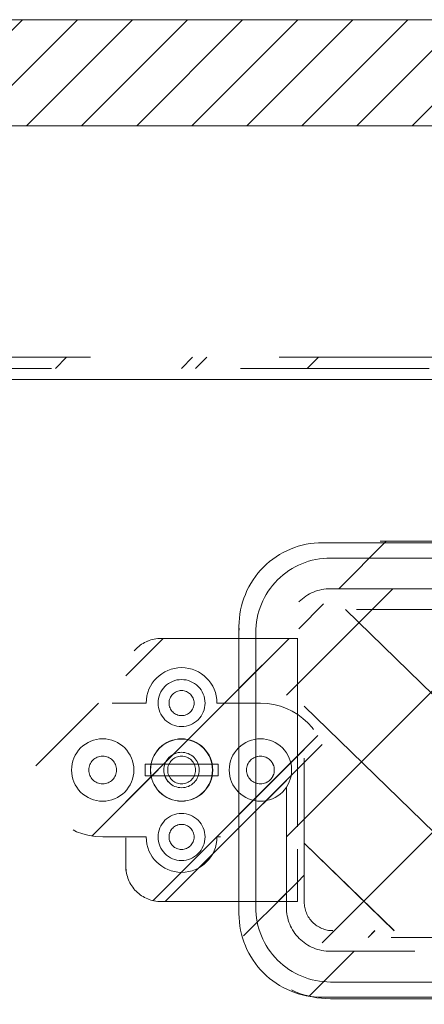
# Model space of a CAD drawing. Header units: inches. Extents: x -416 to -272, y -73 to 47.
# Tile 127 of 206: x -315.31 to -312.45, y -20.46 to -13.51. Entities that reach past the tile are written whole.
import ezdxf

# ---------------------------------------------------------------- set-up
doc = ezdxf.new("R2010")
doc.units = ezdxf.units.IN
doc.header["$LTSCALE"] = 32
doc.header["$MEASUREMENT"] = 0
doc.linetypes.add('Dash Style-1', pattern=[0.083328, 0.041656, -0.041672])
for name, color, linetype, lineweight in [('DashLine', 7, 'Continuous', 13), ('DashLineFill', 7, 'Dash Style-1', 13), ('Drawing', 7, 'Continuous', 18), ('Metal-Black', 7, 'Continuous', 18), ('Metal-UtilityGrommet', 7, 'Continuous', 13), ('None', 7, 'Continuous', 18), ('SolidLine', 7, 'Continuous', 15), ('Wood_1-H', 7, 'Continuous', 13)]:
    doc.layers.add(name, color=color, linetype=linetype, lineweight=lineweight)
doc.layers.add('Electrical', color=1, linetype='Dash Style-1', lineweight=15, true_color=0xff0000)
doc.layers.add('Textile-Cushion', color=7, linetype='Continuous', lineweight=18, true_color=0x4c4c4c)
pattern_1 = [(45, (0, 0), (-1.61302, 1.935715), []), (45, (-1.0608, 1.0608), (-0.472346, 0.4167613), [])]

# ---------------------------------------------------------------- blocks, each defined once
blk = doc.blocks.new('Group-22')
at = {"layer": 'DashLineFill', "linetype": 'Continuous', "lineweight": 13}
h = blk.add_hatch(dxfattribs=at)
h.set_pattern_fill('Steel', color=253, style=0, pattern_type=2)
h.set_pattern_definition(pattern_1)
h.paths.add_polyline_path([(-0.0472, 0.1575), (69.7717, 0.1575), (69.7717, 0.0787), (-0.0472, 0.0787)])
at = {"layer": 'DashLineFill', "flags": 128}
blk.add_lwpolyline([(-0.0472, 0.1575), (69.7717, 0.1575), (69.7717, 0.0787), (-0.0472, 0.0787)], close=True, dxfattribs=at)
blk = doc.blocks.new('Group-23')
at = {"layer": 'None'}
blk.add_blockref('Group-22', (0, 0), dxfattribs=at)
blk = doc.blocks.new('SL Desktop Screen (2D)-1')
at = {"layer": 'None'}
blk.add_blockref('Group-23', (0, 0), dxfattribs=at)
at = {"layer": 'Drawing', "color": 0, "flags": 1}
for tag in ['Tag', 'Catalog', 'Option1', 'Option2', 'Option3', 'Option4', 'Option5', 'Option6', 'Option7', 'Option8', 'Option9', 'Option10', 'Option11', 'Option12', 'Custom', 'FinishGroup', 'Discount', 'Item2', 'Item3', 'Item6', 'Item9', 'Item10', 'Item12', 'Item13', 'Item16', 'Item19', 'Item20', 'Item21', 'Item22', 'Item23', 'Item24', 'Item25', 'Item8', 'Item18', 'Item1', 'Item4', 'Item5', 'Item7', 'Item11', 'Item14', 'Item15', 'Item17']:
    blk.add_attdef(tag, (16.542, -15.8769), '', height=0.00709, dxfattribs=at)
blk = doc.blocks.new('Group-31')
at = {"layer": 'DashLine', "flags": 128}
for points in [[(-6.3903, 0.2188), (-6.3688, 0.2177), (-6.3476, 0.2145), (-6.3268, 0.2093), (-6.3066, 0.2021), (-6.2872, 0.1929), (-6.2687, 0.1819), (-6.2515, 0.1691), (-6.2356, 0.1547), (-6.2212, 0.1388), (-6.2084, 0.1215), (-6.1974, 0.1031), (-6.1882, 0.0837), (-6.1809, 0.0635), (-6.1757, 0.0427), (-6.1726, 0.0214), (-6.1715, 0), (-6.1726, -0.0214), (-6.1757, -0.0427), (-6.1809, -0.0635), (-6.1882, -0.0837), (-6.1974, -0.1031), (-6.2084, -0.1215), (-6.2212, -0.1388), (-6.2356, -0.1547), (-6.2515, -0.1691), (-6.2687, -0.1819), (-6.2872, -0.1929), (-6.3066, -0.2021), (-6.3268, -0.2093), (-6.3476, -0.2145), (-6.3688, -0.2177), (-6.3903, -0.2188), (-6.4117, -0.2177), (-6.4329, -0.2145), (-6.4538, -0.2093), (-6.474, -0.2021), (-6.4934, -0.1929), (-6.5118, -0.1819), (-6.529, -0.1691), (-6.545, -0.1547), (-6.5594, -0.1388), (-6.5722, -0.1215), (-6.5832, -0.1031), (-6.5924, -0.0837), (-6.5996, -0.0635), (-6.6048, -0.0427), (-6.608, -0.0214), (-6.609, 0), (-6.608, 0.0214), (-6.6048, 0.0427), (-6.5996, 0.0635), (-6.5924, 0.0837), (-6.5832, 0.1031), (-6.5722, 0.1215), (-6.5594, 0.1388), (-6.545, 0.1547), (-6.529, 0.1691), (-6.5118, 0.1819), (-6.4934, 0.1929), (-6.474, 0.2021), (-6.4538, 0.2093), (-6.4329, 0.2145), (-6.4117, 0.2177)], [(-6.3905, 0.125), (-6.3782, 0.1245), (-6.3661, 0.1227), (-6.3542, 0.1198), (-6.3426, 0.1158), (-6.3315, 0.1106), (-6.3209, 0.1043), (-6.311, 0.0971), (-6.3019, 0.0889), (-6.2936, 0.0799), (-6.2862, 0.07), (-6.2799, 0.0596), (-6.2746, 0.0485), (-6.2704, 0.037), (-6.2673, 0.0251), (-6.2654, 0.013), (-6.2648, 0.0007), (-6.2653, -0.0115), (-6.267, -0.0237), (-6.2699, -0.0356), (-6.274, -0.0472), (-6.2792, -0.0583), (-6.2854, -0.0688), (-6.2927, -0.0787), (-6.3009, -0.0879), (-6.3099, -0.0962), (-6.3197, -0.1035), (-6.3302, -0.1099), (-6.3413, -0.1152), (-6.3528, -0.1194), (-6.3647, -0.1225), (-6.3768, -0.1243), (-6.389, -0.125), (-6.4013, -0.1245), (-6.4134, -0.1227), (-6.4254, -0.1198), (-6.4369, -0.1158), (-6.4481, -0.1106), (-6.4586, -0.1043), (-6.4685, -0.0971), (-6.4776, -0.0889), (-6.4859, -0.0799), (-6.4933, -0.07), (-6.4997, -0.0596), (-6.505, -0.0485), (-6.5092, -0.037), (-6.5122, -0.0251), (-6.5141, -0.013), (-6.5148, -0.0007), (-6.5142, 0.0115), (-6.5125, 0.0237), (-6.5096, 0.0356), (-6.5055, 0.0472), (-6.5003, 0.0583), (-6.4941, 0.0688), (-6.4868, 0.0787), (-6.4787, 0.0879), (-6.4696, 0.0962), (-6.4598, 0.1035), (-6.4493, 0.1099), (-6.4383, 0.1152), (-6.4267, 0.1194), (-6.4149, 0.1225), (-6.4027, 0.1243)], [(-6.6477, 0.0417), (-6.1318, 0.0417), (-6.1318, -0.0417), (-6.6477, -0.0417)]]:
    blk.add_lwpolyline(points, close=True, dxfattribs=at)
blk = doc.blocks.new('Group-32')
at = {"layer": 'Textile-Cushion', "color": 31, "true_color": 0xffc198}
for p, q in [((-5.2327, 1.1339), (-2.9029, -1.1339)), ((-5.5236, 0.4506), (-3.8958, -1.1339)), ((-5.5236, -0.5159), (-4.8887, -1.1339))]:
    blk.add_line(p, q, dxfattribs=at)
blk = doc.blocks.new('Group-33')
at = {"layer": 'Textile-Cushion', "color": 31, "true_color": 0xffc198}
blk.add_blockref('Group-32', (0, 0), dxfattribs=at)
blk = doc.blocks.new('SBDXF2-Shroud (2D)')
at = {"layer": 'DashLineFill', "linetype": 'Continuous', "lineweight": 13}
h = blk.add_hatch(dxfattribs=at)
h.set_pattern_fill('Steel', color=253, style=0, pattern_type=2)
h.set_pattern_definition(pattern_1)
edge = h.paths.add_edge_path()
edge.add_line((-5.5709, 0.9311), (-5.5709, -0.9311))
edge.add_arc((-5.3209, -0.9311), 0.25, 180, 270)
edge.add_line((-5.3209, -1.1811), (5.3209, -1.1811))
edge.add_arc((5.3209, -0.9311), 0.25, 270, 360)
edge.add_line((5.5709, -0.9311), (5.5709, 0.9311))
edge.add_arc((5.3209, 0.9311), 0.25, 0, 90)
edge.add_line((5.3209, 1.1811), (-5.3209, 1.1811))
edge.add_arc((-5.3209, 0.9311), 0.25, 90, 135)
edge.add_arc((-5.3209, 0.9311), 0.25, 135, 180)
edge.add_line((-5.5709, 0.9311), (-5.5709, 0.9311))
edge = h.paths.add_edge_path()
edge.add_arc((-5.3209, -0.9311), 0.2028, 180, 270, ccw=False)
edge.add_line((-5.5236, -0.9311), (-5.5236, 0.9311))
edge.add_arc((-5.3209, 0.9311), 0.2028, 90, 180, ccw=False)
edge.add_line((-5.3209, 1.1339), (5.3209, 1.1339))
edge.add_arc((5.3209, 0.9311), 0.2028, 0, 90, ccw=False)
edge.add_line((5.5236, 0.9311), (5.5236, -0.9311))
edge.add_arc((5.3209, -0.9311), 0.2028, -90, 0, ccw=False)
edge.add_line((5.3209, -1.1339), (-5.3209, -1.1339))
h = blk.add_hatch(dxfattribs=at)
h.set_pattern_fill('Steel', color=253, style=0, pattern_type=2)
h.set_pattern_definition(pattern_1)
edge = h.paths.add_edge_path()
edge.add_line((-6.5335, -0.9291), (-5.5709, -0.9291))
edge.add_line((-5.5709, -0.9291), (-5.5709, 0.9291))
edge.add_line((-5.5709, 0.9291), (-6.5335, 0.9291))
edge.add_arc((-6.5335, 0.6791), 0.25, 90, 180)
edge.add_line((-6.7835, 0.6791), (-6.7835, -0.6791))
edge.add_arc((-6.5335, -0.6791), 0.25, 180, 225)
edge.add_arc((-6.5335, -0.6791), 0.25, 225, 270)
edge.add_line((-6.5335, -0.9291), (-6.5335, -0.9291))
at = {"layer": 'DashLineFill', "flags": 128}
for points in [[(-5.5709, 0.9311), (-5.5709, -0.9311, 0.414214), (-5.3209, -1.1811), (5.3209, -1.1811, 0.414214), (5.5709, -0.9311), (5.5709, 0.9311, 0.414214), (5.3209, 1.1811), (-5.3209, 1.1811, 0.198912), (-5.4976, 1.1079, 0.198912), (-5.5709, 0.9311)], [(-5.3209, -1.1339, -0.414214), (-5.5236, -0.9311), (-5.5236, 0.9311, -0.414214), (-5.3209, 1.1339), (5.3209, 1.1339, -0.414214), (5.5236, 0.9311), (5.5236, -0.9311, -0.414214), (5.3209, -1.1339)], [(-6.5335, -0.9291), (-5.5709, -0.9291), (-5.5709, 0.9291), (-6.5335, 0.9291, 0.414214), (-6.7835, 0.6791), (-6.7835, -0.6791, 0.198912), (-6.7102, -0.8559, 0.198912), (-6.5335, -0.9291)]]:
    blk.add_lwpolyline(points, format="xyb", close=True, dxfattribs=at)
at = {"layer": 'Metal-Black', "color": 7}
blk.add_blockref('Group-31', (0, 0), dxfattribs=at)
at = {"layer": 'Metal-UtilityGrommet', "color": 7}
blk.add_blockref('Group-33', (0, 0), dxfattribs=at)
blk = doc.blocks.new('Group-35')
at = {"layer": 'DashLine', "flags": 128}
for points in [[(29.6137, -5.0962), (29.6351, -5.0973), (29.6563, -5.1004), (29.6772, -5.1056), (29.6974, -5.1129), (29.7168, -5.122), (29.7352, -5.1331), (29.7524, -5.1459), (29.7683, -5.1603), (29.7828, -5.1762), (29.7955, -5.1934), (29.8066, -5.2118), (29.8158, -5.2312), (29.823, -5.2515), (29.8282, -5.2723), (29.8314, -5.2935), (29.8324, -5.315), (29.8314, -5.3364), (29.8282, -5.3576), (29.823, -5.3785), (29.8158, -5.3987), (29.8066, -5.4181), (29.7955, -5.4365), (29.7828, -5.4537), (29.7683, -5.4696), (29.7524, -5.4841), (29.7352, -5.4968), (29.7168, -5.5079), (29.6974, -5.5171), (29.6772, -5.5243), (29.6563, -5.5295), (29.6351, -5.5327), (29.6137, -5.5337), (29.5922, -5.5327), (29.571, -5.5295), (29.5502, -5.5243), (29.53, -5.5171), (29.5105, -5.5079), (29.4921, -5.4968), (29.4749, -5.4841), (29.459, -5.4696), (29.4446, -5.4537), (29.4318, -5.4365), (29.4207, -5.4181), (29.4116, -5.3987), (29.4043, -5.3785), (29.3991, -5.3576), (29.396, -5.3364), (29.3949, -5.315), (29.396, -5.2935), (29.3991, -5.2723), (29.4043, -5.2515), (29.4116, -5.2312), (29.4207, -5.2118), (29.4318, -5.1934), (29.4446, -5.1762), (29.459, -5.1603), (29.4749, -5.1459), (29.4921, -5.1331), (29.5105, -5.122), (29.53, -5.1129), (29.5502, -5.1056), (29.571, -5.1004), (29.5922, -5.0973)], [(29.6135, -5.19), (29.6257, -5.1905), (29.6379, -5.1922), (29.6498, -5.1951), (29.6613, -5.1992), (29.6725, -5.2044), (29.683, -5.2106), (29.6929, -5.2179), (29.7021, -5.2261), (29.7103, -5.2351), (29.7177, -5.2449), (29.7241, -5.2554), (29.7294, -5.2665), (29.7336, -5.278), (29.7366, -5.2899), (29.7385, -5.302), (29.7392, -5.3142), (29.7386, -5.3265), (29.7369, -5.3386), (29.734, -5.3506), (29.7299, -5.3621), (29.7247, -5.3733), (29.7185, -5.3838), (29.7113, -5.3937), (29.7031, -5.4028), (29.694, -5.4111), (29.6842, -5.4185), (29.6737, -5.4249), (29.6627, -5.4302), (29.6511, -5.4344), (29.6393, -5.4374), (29.6271, -5.4393), (29.6149, -5.44), (29.6026, -5.4394), (29.5905, -5.4377), (29.5786, -5.4348), (29.567, -5.4307), (29.5559, -5.4255), (29.5453, -5.4193), (29.5354, -5.412), (29.5263, -5.4039), (29.518, -5.3948), (29.5106, -5.385), (29.5043, -5.3745), (29.499, -5.3635), (29.4948, -5.3519), (29.4917, -5.3401), (29.4898, -5.3279), (29.4892, -5.3157), (29.4897, -5.3034), (29.4914, -5.2913), (29.4943, -5.2794), (29.4984, -5.2678), (29.5036, -5.2567), (29.5098, -5.2461), (29.5171, -5.2362), (29.5253, -5.2271), (29.5343, -5.2188), (29.5441, -5.2114), (29.5546, -5.2051), (29.5657, -5.1998), (29.5772, -5.1956), (29.5891, -5.1925), (29.6012, -5.1906)], [(29.3562, -5.2732), (29.8721, -5.2732), (29.8721, -5.3567), (29.3562, -5.3567)]]:
    blk.add_lwpolyline(points, close=True, dxfattribs=at)
blk = doc.blocks.new('Group-36')
at = {"layer": 'Textile-Cushion', "color": 31, "true_color": 0xffc198}
for p, q in [((30.7712, -4.1811), (33.1011, -6.4488)), ((30.4803, -4.8644), (32.1082, -6.4488)), ((30.4803, -5.8308), (31.1152, -6.4488))]:
    blk.add_line(p, q, dxfattribs=at)
blk = doc.blocks.new('Group-37')
at = {"layer": 'Textile-Cushion', "color": 31, "true_color": 0xffc198}
blk.add_blockref('Group-36', (0, 0), dxfattribs=at)
blk = doc.blocks.new('Group-38')
at = {"layer": 'DashLineFill', "linetype": 'Continuous', "lineweight": 13}
h = blk.add_hatch(dxfattribs=at)
h.set_pattern_fill('Steel', color=253, style=0, pattern_type=2)
h.set_pattern_definition(pattern_1)
edge = h.paths.add_edge_path()
edge.add_line((30.4331, -4.3839), (30.4331, -6.2461))
edge.add_arc((30.6831, -6.2461), 0.25, 180, 270)
edge.add_line((30.6831, -6.4961), (41.3248, -6.4961))
edge.add_arc((41.3248, -6.2461), 0.25, 270, 360)
edge.add_line((41.5748, -6.2461), (41.5748, -4.3839))
edge.add_arc((41.3248, -4.3839), 0.25, 360, 450)
edge.add_line((41.3248, -4.1339), (30.6831, -4.1339))
edge.add_arc((30.6831, -4.3839), 0.25, 90, 135)
edge.add_arc((30.6831, -4.3839), 0.25, 135, 180)
edge.add_line((30.4331, -4.3839), (30.4331, -4.3839))
edge = h.paths.add_edge_path()
edge.add_arc((30.6831, -6.2461), 0.2028, 180, 270, ccw=False)
edge.add_line((30.4803, -6.2461), (30.4803, -4.3839))
edge.add_arc((30.6831, -4.3839), 0.2028, 90, 180, ccw=False)
edge.add_line((30.6831, -4.1811), (41.3248, -4.1811))
edge.add_arc((41.3248, -4.3839), 0.2028, 0, 90, ccw=False)
edge.add_line((41.5276, -4.3839), (41.5276, -6.2461))
edge.add_arc((41.3248, -6.2461), 0.2028, -90, 0, ccw=False)
edge.add_line((41.3248, -6.4488), (30.6831, -6.4488))
h = blk.add_hatch(dxfattribs=at)
h.set_pattern_fill('Steel', color=253, style=0, pattern_type=2)
h.set_pattern_definition(pattern_1)
edge = h.paths.add_edge_path()
edge.add_line((29.4705, -6.2441), (30.4331, -6.2441))
edge.add_line((30.4331, -6.2441), (30.4331, -4.3858))
edge.add_line((30.4331, -4.3858), (29.4705, -4.3858))
edge.add_arc((29.4705, -4.6358), 0.25, 90, 180)
edge.add_line((29.2205, -4.6358), (29.2205, -5.9941))
edge.add_arc((29.4705, -5.9941), 0.25, 180, 225)
edge.add_arc((29.4705, -5.9941), 0.25, 225, 270)
edge.add_line((29.4705, -6.2441), (29.4705, -6.2441))
at = {"layer": 'DashLineFill', "flags": 128}
for points in [[(30.4331, -4.3839), (30.4331, -6.2461, 0.414214), (30.6831, -6.4961), (41.3248, -6.4961, 0.414214), (41.5748, -6.2461), (41.5748, -4.3839, 0.414214), (41.3248, -4.1339), (30.6831, -4.1339, 0.198912), (30.5063, -4.2071, 0.198912), (30.4331, -4.3839)], [(30.6831, -6.4488, -0.414214), (30.4803, -6.2461), (30.4803, -4.3839, -0.414214), (30.6831, -4.1811), (41.3248, -4.1811, -0.414214), (41.5276, -4.3839), (41.5276, -6.2461, -0.414214), (41.3248, -6.4488)], [(29.4705, -6.2441), (30.4331, -6.2441), (30.4331, -4.3858), (29.4705, -4.3858, 0.414214), (29.2205, -4.6358), (29.2205, -5.9941, 0.198912), (29.2937, -6.1709, 0.198912), (29.4705, -6.2441)]]:
    blk.add_lwpolyline(points, format="xyb", close=True, dxfattribs=at)
at = {"layer": 'Metal-Black', "color": 7}
blk.add_blockref('Group-35', (0, 0), dxfattribs=at)
at = {"layer": 'Metal-UtilityGrommet', "color": 7}
blk.add_blockref('Group-37', (0, 0), dxfattribs=at)
blk = doc.blocks.new('1BPJHN-ShroudBracket (2D)')
at = {"layer": 'DashLineFill', "linetype": 'Continuous', "lineweight": 13}
h = blk.add_hatch(dxfattribs=at)
h.set_pattern_fill('Steel', color=253, style=0, pattern_type=2)
h.set_pattern_definition(pattern_1)
edge = h.paths.add_edge_path()
edge.add_line((0.5571, 0.4724), (0.25, 0.4724))
edge.add_arc((0, 0.4724), 0.25, 0, 180)
edge.add_line((-0.25, 0.4724), (-0.5571, 0.4724))
edge.add_arc((-0.5571, 0), 0.4724, 90, 270)
edge.add_line((-0.5571, -0.4724), (-0.25, -0.4724))
edge.add_arc((0, -0.4724), 0.25, 180, 360)
edge.add_line((0.25, -0.4724), (0.5571, -0.4724))
edge.add_arc((0.5571, 0), 0.4724, 270, 450)
edge.add_line((0.5571, 0.4724), (0.5571, 0.4724))
edge = h.paths.add_edge_path()
edge.add_arc((0, 0), 0.0979, 0, 180, ccw=False)
edge.add_arc((0, 0), 0.0979, 180, 360, ccw=False)
edge = h.paths.add_edge_path()
edge.add_arc((0, 0.4724), 0.0885, 0, 180, ccw=False)
edge.add_arc((0, 0.4724), 0.0885, 180, 360, ccw=False)
edge = h.paths.add_edge_path()
edge.add_arc((-0.5571, 0), 0.098, 0, 180, ccw=False)
edge.add_arc((-0.5571, 0), 0.098, 180, 360, ccw=False)
edge = h.paths.add_edge_path()
edge.add_arc((0.5571, 0), 0.098, 0, 180, ccw=False)
edge.add_arc((0.5571, 0), 0.098, 180, 360, ccw=False)
edge = h.paths.add_edge_path()
edge.add_arc((0, -0.4724), 0.0885, 0, 180, ccw=False)
edge.add_arc((0, -0.4724), 0.0885, 180, 360, ccw=False)
at = {"layer": 'DashLine', "flags": 128}
for points in [[(0, 0.6384), (0.0163, 0.6376), (0.0324, 0.6353), (0.0482, 0.6313), (0.0635, 0.6258), (0.0783, 0.6188), (0.0922, 0.6105), (0.1053, 0.6008), (0.1174, 0.5898), (0.1283, 0.5778), (0.138, 0.5647), (0.1464, 0.5507), (0.1534, 0.536), (0.1589, 0.5206), (0.1628, 0.5048), (0.1652, 0.4887), (0.166, 0.4724), (0.1652, 0.4562), (0.1628, 0.4401), (0.1589, 0.4243), (0.1534, 0.4089), (0.1464, 0.3942), (0.138, 0.3802), (0.1283, 0.3671), (0.1174, 0.3551), (0.1053, 0.3441), (0.0922, 0.3344), (0.0783, 0.326), (0.0635, 0.3191), (0.0482, 0.3136), (0.0324, 0.3096), (0.0163, 0.3072), (0, 0.3064), (-0.0163, 0.3072), (-0.0324, 0.3096), (-0.0482, 0.3136), (-0.0635, 0.3191), (-0.0783, 0.326), (-0.0922, 0.3344), (-0.1053, 0.3441), (-0.1174, 0.3551), (-0.1283, 0.3671), (-0.138, 0.3802), (-0.1464, 0.3942), (-0.1534, 0.4089), (-0.1589, 0.4243), (-0.1628, 0.4401), (-0.1652, 0.4562), (-0.166, 0.4724), (-0.1652, 0.4887), (-0.1628, 0.5048), (-0.1589, 0.5206), (-0.1534, 0.536), (-0.1464, 0.5507), (-0.138, 0.5647), (-0.1283, 0.5778), (-0.1174, 0.5898), (-0.1053, 0.6008), (-0.0922, 0.6105), (-0.0783, 0.6188), (-0.0635, 0.6258), (-0.0482, 0.6313), (-0.0324, 0.6353), (-0.0163, 0.6376)], [(-0.5571, 0.22), (-0.5355, 0.2189), (-0.5142, 0.2158), (-0.4932, 0.2105), (-0.4729, 0.2033), (-0.4534, 0.194), (-0.4349, 0.1829), (-0.4175, 0.1701), (-0.4015, 0.1556), (-0.387, 0.1396), (-0.3742, 0.1222), (-0.3631, 0.1037), (-0.3538, 0.0842), (-0.3466, 0.0639), (-0.3413, 0.0429), (-0.3381, 0.0216), (-0.3371, 0), (-0.3381, -0.0216), (-0.3413, -0.0429), (-0.3466, -0.0639), (-0.3538, -0.0842), (-0.3631, -0.1037), (-0.3742, -0.1222), (-0.387, -0.1396), (-0.4015, -0.1556), (-0.4175, -0.1701), (-0.4349, -0.1829), (-0.4534, -0.194), (-0.4729, -0.2033), (-0.4932, -0.2105), (-0.5142, -0.2158), (-0.5355, -0.2189), (-0.5571, -0.22), (-0.5787, -0.2189), (-0.6, -0.2158), (-0.6209, -0.2105), (-0.6413, -0.2033), (-0.6608, -0.194), (-0.6793, -0.1829), (-0.6967, -0.1701), (-0.7127, -0.1556), (-0.7271, -0.1396), (-0.74, -0.1222), (-0.7511, -0.1037), (-0.7603, -0.0842), (-0.7676, -0.0639), (-0.7729, -0.0429), (-0.776, -0.0216), (-0.7771, 0), (-0.776, 0.0216), (-0.7729, 0.0429), (-0.7676, 0.0639), (-0.7603, 0.0842), (-0.7511, 0.1037), (-0.74, 0.1222), (-0.7271, 0.1396), (-0.7127, 0.1556), (-0.6967, 0.1701), (-0.6793, 0.1829), (-0.6608, 0.194), (-0.6413, 0.2033), (-0.6209, 0.2105), (-0.6, 0.2158), (-0.5787, 0.2189)], [(0, 0.22), (0.0216, 0.2189), (0.0429, 0.2158), (0.0639, 0.2105), (0.0842, 0.2033), (0.1037, 0.194), (0.1222, 0.1829), (0.1396, 0.1701), (0.1556, 0.1556), (0.1701, 0.1396), (0.1829, 0.1222), (0.194, 0.1037), (0.2033, 0.0842), (0.2105, 0.0639), (0.2158, 0.0429), (0.2189, 0.0216), (0.22, 0), (0.2189, -0.0216), (0.2158, -0.0429), (0.2105, -0.0639), (0.2033, -0.0842), (0.194, -0.1037), (0.1829, -0.1222), (0.1701, -0.1396), (0.1556, -0.1556), (0.1396, -0.1701), (0.1222, -0.1829), (0.1037, -0.194), (0.0842, -0.2033), (0.0639, -0.2105), (0.0429, -0.2158), (0.0216, -0.2189), (0, -0.22), (-0.0216, -0.2189), (-0.0429, -0.2158), (-0.0639, -0.2105), (-0.0842, -0.2033), (-0.1037, -0.194), (-0.1222, -0.1829), (-0.1396, -0.1701), (-0.1556, -0.1556), (-0.1701, -0.1396), (-0.1829, -0.1222), (-0.194, -0.1037), (-0.2033, -0.0842), (-0.2105, -0.0639), (-0.2158, -0.0429), (-0.2189, -0.0216), (-0.22, 0), (-0.2189, 0.0216), (-0.2158, 0.0429), (-0.2105, 0.0639), (-0.2033, 0.0842), (-0.194, 0.1037), (-0.1829, 0.1222), (-0.1701, 0.1396), (-0.1556, 0.1556), (-0.1396, 0.1701), (-0.1222, 0.1829), (-0.1037, 0.194), (-0.0842, 0.2033), (-0.0639, 0.2105), (-0.0429, 0.2158), (-0.0216, 0.2189)], [(0.5571, 0.22), (0.5787, 0.2189), (0.6, 0.2158), (0.6209, 0.2105), (0.6413, 0.2033), (0.6608, 0.194), (0.6793, 0.1829), (0.6967, 0.1701), (0.7127, 0.1556), (0.7271, 0.1396), (0.74, 0.1222), (0.7511, 0.1037), (0.7603, 0.0842), (0.7676, 0.0639), (0.7729, 0.0429), (0.776, 0.0216), (0.7771, 0), (0.776, -0.0216), (0.7729, -0.0429), (0.7676, -0.0639), (0.7603, -0.0842), (0.7511, -0.1037), (0.74, -0.1222), (0.7271, -0.1396), (0.7127, -0.1556), (0.6967, -0.1701), (0.6793, -0.1829), (0.6608, -0.194), (0.6413, -0.2033), (0.6209, -0.2105), (0.6, -0.2158), (0.5787, -0.2189), (0.5571, -0.22), (0.5355, -0.2189), (0.5142, -0.2158), (0.4932, -0.2105), (0.4729, -0.2033), (0.4534, -0.194), (0.4349, -0.1829), (0.4175, -0.1701), (0.4015, -0.1556), (0.387, -0.1396), (0.3742, -0.1222), (0.3631, -0.1037), (0.3538, -0.0842), (0.3466, -0.0639), (0.3413, -0.0429), (0.3381, -0.0216), (0.3371, 0), (0.3381, 0.0216), (0.3413, 0.0429), (0.3466, 0.0639), (0.3538, 0.0842), (0.3631, 0.1037), (0.3742, 0.1222), (0.387, 0.1396), (0.4015, 0.1556), (0.4175, 0.1701), (0.4349, 0.1829), (0.4534, 0.194), (0.4729, 0.2033), (0.4932, 0.2105), (0.5142, 0.2158), (0.5355, 0.2189)], [(0.5571, 0.0979), (0.5667, 0.0975), (0.5762, 0.0961), (0.5855, 0.0937), (0.5946, 0.0905), (0.6033, 0.0864), (0.6115, 0.0814), (0.6192, 0.0757), (0.6263, 0.0693), (0.6328, 0.0621), (0.6385, 0.0544), (0.6435, 0.0462), (0.6476, 0.0375), (0.6508, 0.0284), (0.6532, 0.0191), (0.6546, 0.0096), (0.655, 0), (0.6546, -0.0096), (0.6532, -0.0191), (0.6508, -0.0284), (0.6476, -0.0375), (0.6435, -0.0462), (0.6385, -0.0544), (0.6328, -0.0621), (0.6263, -0.0693), (0.6192, -0.0757), (0.6115, -0.0814), (0.6033, -0.0864), (0.5946, -0.0905), (0.5855, -0.0937), (0.5762, -0.0961), (0.5667, -0.0975), (0.5571, -0.098), (0.5475, -0.0975), (0.538, -0.0961), (0.5287, -0.0937), (0.5196, -0.0905), (0.5109, -0.0864), (0.5027, -0.0814), (0.4949, -0.0757), (0.4878, -0.0693), (0.4814, -0.0621), (0.4756, -0.0544), (0.4707, -0.0462), (0.4666, -0.0375), (0.4634, -0.0284), (0.461, -0.0191), (0.4596, -0.0096), (0.4591, 0), (0.4596, 0.0096), (0.461, 0.0191), (0.4634, 0.0284), (0.4666, 0.0375), (0.4707, 0.0462), (0.4756, 0.0544), (0.4814, 0.0621), (0.4878, 0.0693), (0.4949, 0.0757), (0.5027, 0.0814), (0.5109, 0.0864), (0.5196, 0.0905), (0.5287, 0.0937), (0.538, 0.0961), (0.5475, 0.0975)], [(0, -0.3064), (0.0163, -0.3072), (0.0324, -0.3096), (0.0482, -0.3136), (0.0635, -0.3191), (0.0783, -0.326), (0.0922, -0.3344), (0.1053, -0.3441), (0.1174, -0.3551), (0.1283, -0.3671), (0.138, -0.3802), (0.1464, -0.3942), (0.1534, -0.4089), (0.1589, -0.4243), (0.1628, -0.4401), (0.1652, -0.4562), (0.166, -0.4724), (0.1652, -0.4887), (0.1628, -0.5048), (0.1589, -0.5206), (0.1534, -0.536), (0.1464, -0.5507), (0.138, -0.5647), (0.1283, -0.5778), (0.1174, -0.5898), (0.1053, -0.6008), (0.0922, -0.6105), (0.0783, -0.6188), (0.0635, -0.6258), (0.0482, -0.6313), (0.0324, -0.6353), (0.0163, -0.6376), (0, -0.6384), (-0.0163, -0.6376), (-0.0324, -0.6353), (-0.0482, -0.6313), (-0.0635, -0.6258), (-0.0783, -0.6188), (-0.0922, -0.6105), (-0.1053, -0.6008), (-0.1174, -0.5898), (-0.1283, -0.5778), (-0.138, -0.5647), (-0.1464, -0.5507), (-0.1534, -0.536), (-0.1589, -0.5206), (-0.1628, -0.5048), (-0.1652, -0.4887), (-0.166, -0.4724), (-0.1652, -0.4562), (-0.1628, -0.4401), (-0.1589, -0.4243), (-0.1534, -0.4089), (-0.1464, -0.3942), (-0.138, -0.3802), (-0.1283, -0.3671), (-0.1174, -0.3551), (-0.1053, -0.3441), (-0.0922, -0.3344), (-0.0783, -0.326), (-0.0635, -0.3191), (-0.0482, -0.3136), (-0.0324, -0.3096), (-0.0163, -0.3072)]]:
    blk.add_lwpolyline(points, close=True, dxfattribs=at)
at = {"layer": 'DashLineFill', "flags": 128}
for points in [[(0.5571, 0.4724), (0.25, 0.4724, 1), (-0.25, 0.4724), (-0.5571, 0.4724, 1), (-0.5571, -0.4724), (-0.25, -0.4724, 1), (0.25, -0.4724), (0.5571, -0.4724, 1), (0.5571, 0.4724)], [(-0.0885, 0.4724, -1), (0.0885, 0.4724, -1)], [(-0.655, 0, -1), (-0.4591, 0, -1)], [(-0.098, 0, -1), (0.0979, 0, -1)], [(0.4591, 0, -1), (0.655, 0, -1)], [(-0.0885, -0.4724, -1), (0.0885, -0.4724, -1)]]:
    blk.add_lwpolyline(points, format="xyb", close=True, dxfattribs=at)
blk = doc.blocks.new('Group-42')
at = {"layer": 'DashLine', "flags": 128}
blk.add_lwpolyline([(1.1142, -2.5591), (70.8937, -2.5591), (70.8937, -30), (1.1142, -30)], close=True, dxfattribs=at)
at = {"layer": 'SolidLine', "flags": 128}
blk.add_lwpolyline([(1.1142, -2.5591), (70.8937, -2.5591), (70.8937, -30), (1.1142, -30)], close=True, dxfattribs=at)
at = {"layer": 'SolidLine', "color": 7}
for name, p in [('SBDXF2-Shroud (2D)', (36.0039, -5.315)), ('Group-38', (0, 0)), ('1BPJHN-ShroudBracket (2D)', (29.6142, -5.315))]:
    blk.add_blockref(name, p, dxfattribs=at)
blk = doc.blocks.new('Group-44')
at = {"layer": 'Textile-Cushion', "color": 31, "linetype": 'Continuous', "true_color": 0xffc198}
for p, q in [((-4.9174, 1.2795), (-5.6693, 0.5276)), ((-3.9174, 1.2795), (-5.6693, -0.4724)), ((-2.9174, 1.2795), (-5.4174, -1.2204))]:
    blk.add_line(p, q, dxfattribs=at)
blk = doc.blocks.new('SlateShroudSleeve (2D)')
at = {"layer": 'DashLineFill', "linetype": 'Continuous', "lineweight": 13}
h = blk.add_hatch(dxfattribs=at)
h.set_pattern_fill('Steel', color=253, style=0, pattern_type=2)
h.set_pattern_definition(pattern_1)
edge = h.paths.add_edge_path()
edge.add_line((-6.0039, 0.9685), (-6.0039, -0.9685))
edge.add_arc((-5.3583, -0.9685), 0.6457, 180, 225)
edge.add_arc((-5.3583, -0.9685), 0.6457, 225, 270)
edge.add_line((-5.3583, -1.6142), (5.3583, -1.6142))
edge.add_arc((5.3583, -0.9685), 0.6457, 270, 360)
edge.add_line((6.0039, -0.9685), (6.0039, 0.9685))
edge.add_arc((5.3583, 0.9685), 0.6457, 0, 45)
edge.add_arc((5.3583, 0.9685), 0.6457, 45, 90)
edge.add_line((5.3583, 1.6142), (-5.3583, 1.6142))
edge.add_arc((-5.3583, 0.9685), 0.6457, 90, 180)
edge.add_line((-6.0039, 0.9685), (-6.0039, 0.9685))
edge = h.paths.add_edge_path()
edge.add_arc((-5.3583, -0.9685), 0.311, 225, 270, ccw=False)
edge.add_arc((-5.3583, -0.9685), 0.311, 180, 225, ccw=False)
edge.add_line((-5.6693, -0.9685), (-5.6693, 0.9685))
edge.add_arc((-5.3583, 0.9685), 0.311, 90, 180, ccw=False)
edge.add_line((-5.3583, 1.2795), (5.3583, 1.2795))
edge.add_arc((5.3583, 0.9685), 0.311, 45, 90, ccw=False)
edge.add_arc((5.3583, 0.9685), 0.311, 0, 45, ccw=False)
edge.add_line((5.6693, 0.9685), (5.6693, -0.9685))
edge.add_arc((5.3583, -0.9685), 0.311, 270, 360, ccw=False)
edge.add_line((5.3583, -1.2795), (-5.3583, -1.2795))
at = {"layer": 'DashLine', "lineweight": 13, "transparency": 33554687, "flags": 128}
blk.add_lwpolyline([(-5.8858, 0.9685, -0.414214), (-5.3583, 1.4961), (5.3583, 1.4961, -0.414214), (5.8858, 0.9685), (5.8858, -0.9685, -0.414214), (5.3583, -1.4961), (-5.3583, -1.4961, -0.414214), (-5.8858, -0.9685)], format="xyb", close=True, dxfattribs=at)
at = {"layer": 'DashLineFill', "lineweight": 13, "flags": 128}
for points in [[(-6.0039, 0.9685), (-6.0039, -0.9685, 0.198912), (-5.8148, -1.4251, 0.198912), (-5.3583, -1.6142), (5.3583, -1.6142, 0.414214), (6.0039, -0.9685), (6.0039, 0.9685, 0.198912), (5.8148, 1.4251, 0.198912), (5.3583, 1.6142), (-5.3583, 1.6142, 0.414214), (-6.0039, 0.9685)], [(-5.3583, -1.2795, -0.198912), (-5.5782, -1.1884, -0.198912), (-5.6693, -0.9685), (-5.6693, 0.9685, -0.414214), (-5.3583, 1.2795), (5.3583, 1.2795, -0.198912), (5.5782, 1.1884, -0.198912), (5.6693, 0.9685), (5.6693, -0.9685, -0.414214), (5.3583, -1.2795)]]:
    blk.add_lwpolyline(points, format="xyb", close=True, dxfattribs=at)
at = {"layer": 'Textile-Cushion', "color": 31, "true_color": 0xffc198}
blk.add_blockref('Group-44', (0, 0), dxfattribs=at)
blk = doc.blocks.new('Group-47')
at = {"layer": 'Electrical', "linetype": 'Continuous', "lineweight": 5, "true_color": 0xdd0000}
h = blk.add_hatch(dxfattribs=at)
h.set_pattern_fill('ElectricalHatch', color=12, style=0, pattern_type=2)
h.set_pattern_definition([(45, (0, 0), (-0.3333333, -0.7222222), [])])
h.paths.add_polyline_path([(21.998, -0.0197), (50.0492, -0.0197), (50.0492, -0.7677), (21.998, -0.7677)])
at = {"layer": 'Electrical', "flags": 128}
blk.add_lwpolyline([(21.998, -0.0197), (50.0492, -0.0197), (50.0492, -0.7677), (21.998, -0.7677)], close=True, dxfattribs=at)
at = {"layer": 'SolidLine', "flags": 128}
for points in [[(0.7874, -0.0197), (71.2598, -0.0197), (71.2598, -0.7677), (0.7874, -0.7677)], [(0.7874, -0.7677), (71.2598, -0.7677), (71.2598, -11.2008), (0.7874, -11.2008)]]:
    blk.add_lwpolyline(points, close=True, dxfattribs=at)
blk.add_lwpolyline([(30.0197, -4.3012, -0.414214), (30.6102, -3.7106), (41.437, -3.7106, -0.414214), (42.0276, -4.3012), (42.0276, -6.3287, -0.414214), (41.437, -6.9193), (30.6102, -6.9193, -0.414214), (30.0197, -6.3287)], format="xyb", close=True, dxfattribs=at)
at = {"layer": 'Wood_1-H', "color": 7}
blk.add_blockref('SlateShroudSleeve (2D)', (36.0236, -5.315), dxfattribs=at)
blk = doc.blocks.new('Group-78')
at = {"layer": 'None'}
for name in ['Group-47', 'Group-42']:
    blk.add_blockref(name, (0, 0), dxfattribs=at)
blk = doc.blocks.new('SL Credenza Desk (2D)')
at = {"layer": 'None'}
blk.add_blockref('Group-78', (0, 0), dxfattribs=at)
at = {"layer": 'Drawing', "color": 0, "flags": 1}
for tag in ['Tag', 'Catalog', 'Option1', 'Option2', 'Option3', 'Option4', 'Option5', 'Option6', 'Option7', 'Option8', 'Option9', 'Option10', 'Option11', 'Option12', 'Custom', 'FinishGroup', 'Discount', 'Item2', 'Item3', 'Item6', 'Item8', 'Item9', 'Item10', 'Item12', 'Item13', 'Item16', 'Item18', 'Item19', 'Item20', 'Item21', 'Item22', 'Item23', 'Item24', 'Item25', 'Item1', 'Item4', 'Item5', 'Item7', 'Item11', 'Item14', 'Item15', 'Item17']:
    blk.add_attdef(tag, (15.7192, -28.999), '', height=0.00709, dxfattribs=at)
blk = doc.blocks.new('Group-79')
at = {"layer": 'Drawing'}
blk.add_blockref('SL Credenza Desk (2D)', (15.6798, 1.4853), dxfattribs=at)
at = {"layer": 'Drawing', "color": 0, "flags": 1}
for tag in ['Tag', 'Catalog', 'Option1', 'Option2', 'Option3', 'Option4', 'Option5', 'Option6', 'Option7', 'Option8', 'Option9', 'Option10', 'Option11', 'Option12', 'Custom', 'FinishGroup', 'Discount', 'Item2', 'Item3', 'Item6', 'Item8', 'Item9', 'Item10', 'Item12', 'Item13', 'Item16', 'Item18', 'Item19', 'Item20', 'Item21', 'Item22', 'Item23', 'Item24', 'Item25', 'Item1', 'Item4', 'Item5', 'Item7', 'Item11', 'Item14', 'Item15', 'Item17']:
    blk.add_attdef(tag, (15.7192, -28.999), '', height=0.00709, dxfattribs=at)

msp = doc.modelspace()

# ---------------------------------------------------------------- block references
at = {"layer": 'Drawing'}
msp.add_blockref('SL Desktop Screen (2D)-1', (-342.7598, -16.0512), dxfattribs=at)

# ---------------------------------------------------------------- next in the draw order: block references
at = {"layer": 'Drawing', "color": 7}
msp.add_blockref('Group-79', (-359.4593, -14.9775), dxfattribs=at)

doc.saveas('drawing.dxf')
